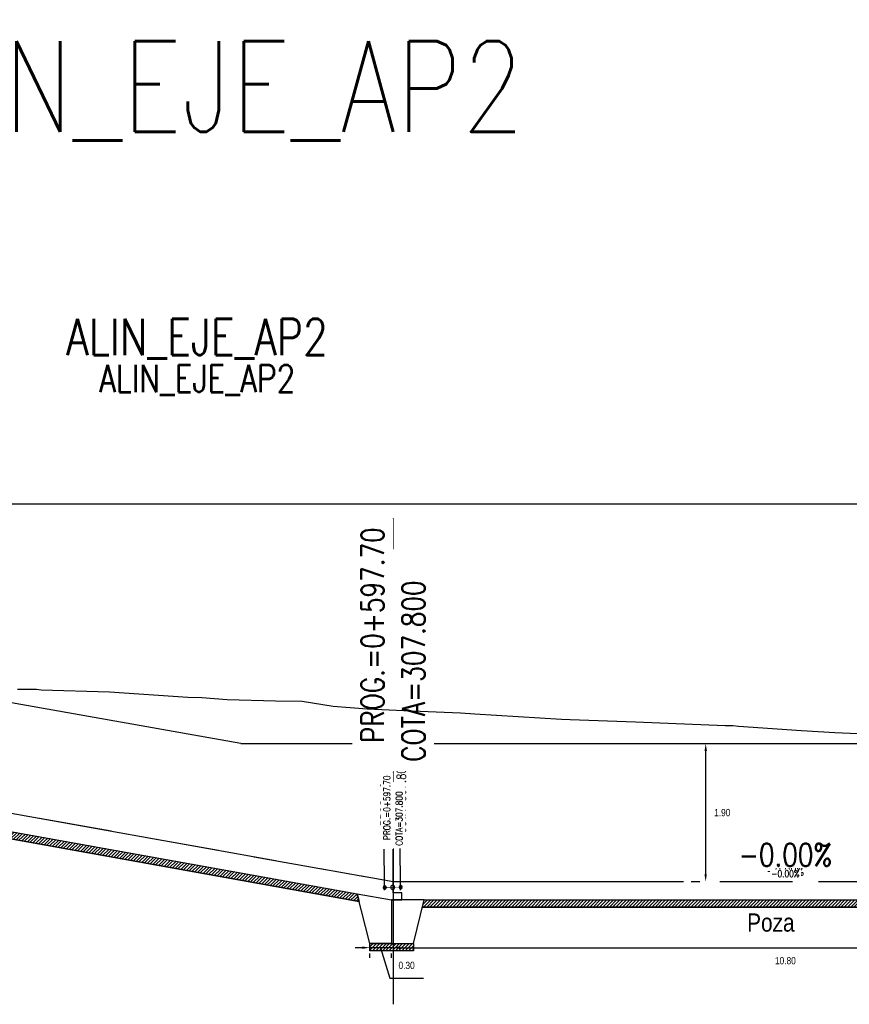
# Model space of a CAD drawing. Header units: metres. Extents: x 719936 to 720643, y 9143565 to 9144018.
# Tile 39 of 56: x 720518 to 720529, y 9143950 to 9143963. Entities that reach past the tile are written whole.
import ezdxf

# ---------------------------------------------------------------- set-up
doc = ezdxf.new("R2010")
doc.units = ezdxf.units.M
for name, pattern in [('CENTER', [2, 1.25, -0.25, 0.25, -0.25]), ('CENTER2', [1.125, 0.75, -0.125, 0.125, -0.125]), ('DASHED', [0.75, 0.5, -0.25]), ('DASHED2', [0.375, 0.25, -0.125])]:
    doc.linetypes.add(name, pattern=pattern)
for name, color, linetype in [('-01-C-DESCOLMA', 5, 'CENTER2'), ('01_CIVI_322_PF_GRID', 8, 'Continuous'), ('AecObjExplode_PLANTA RAPIDA_Vport_1ECE', 7, 'Continuous'), ('AecObjExplode_PLANTA RAPIDA_Vport_1ED3', 7, 'Continuous'), ('AecObjExplode_PLANTA RAPIDA_Vport_1ED7', 7, 'Continuous'), ('AecObjExplode_PLANTA RAPIDA_Vport_220C', 7, 'Continuous'), ('AecObjExplode_PLANTA RAPIDA_Vport_22C7', 7, 'Continuous'), ('AecObjExplode_PLANTA RAPIDA_Vport_22CB', 7, 'Continuous'), ('AecObjExplode_PLANTA RAPIDA_Vport_22E2', 7, 'Continuous'), ('AecObjExplode_PLANTA RAPIDA_Vport_22EB', 7, 'Continuous'), ('AecObjExplode_PLANTA RAPIDA_Vport_2460', 7, 'Continuous'), ('AecObjExplode_PLANTA RAPIDA_Vport_2496', 7, 'Continuous'), ('AIR.A3-TN', 32, 'Continuous'), ('AIR.A3_NOTAS', 7, 'Continuous'), ('AIR_NOTAS A-3', 7, 'Continuous'), ('C-ALIG', 5, 'CENTER'), ('C-Borde de Camino', 2, 'Continuous'), ('Layer1 (.05)', 8, 'Continuous'), ('LNII-TP-TEXTO', 1, 'Continuous')]:
    doc.layers.add(name, color=color, linetype=linetype)
doc.layers.add('COTAS-01', color=1, linetype='Continuous', lineweight=30)
doc.styles.add('AIR-Simplex.(0.80)', font='simplex.shx', dxfattribs={"width": 0.8})
doc.styles.add('Arial Narrow', font='ARIALN.TTF')
doc.styles.add('R80-50', font='romans.shx', dxfattribs={"width": 0.8, "height": 0.3})
doc.dimstyles.new('1-50', dxfattribs={"dimtxt": 0.3, "dimasz": 0.06, "dimexe": 0.08, "dimexo": 0.2, "dimgap": 0.05, "dimtad": 2, "dimtih": 1, "dimtoh": 1, "dimzin": 4, "dimdsep": 46, "dimtxsty": 'R80-50', "dimblk1": 'TICK2', "dimblk2": 'TICK2', "dimsah": 1, "dimcen": 0.09, "dimclrd": 1, "dimclre": 1, "dimclrt": 7, "dimadec": 0, "dimazin": 0, "dimtfac": 1, "dimtmove": 0, "dimatfit": 3, "dimldrblk": 'TICK2', "dimfxl": 1, "dimtolj": 1, "dimtzin": 0, "dimarcsym": 0})

# ---------------------------------------------------------------- blocks, each defined once
blk = doc.blocks.new('water stop')
at = {"layer": 'Layer1 (.05)'}
h = blk.add_hatch(color=256, dxfattribs=at)
h.dxf.hatch_style = 1
edge = h.paths.add_edge_path()
edge.add_arc((720675.2, 9143996.886), 0.0221, 176.5714, 536.5714, ccw=False)
h = blk.add_hatch(dxfattribs=at)
h.set_pattern_fill('AR-BRSTD', color=256, scale=0.013033)
h.set_pattern_definition([(0, (-322910.8009, -4097122.9582), (0, 0.88285196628), []), (90, (-322910.8009, -4097122.9582), (-1.32411243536, 0.88285196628), [0.88285196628, -0.88285196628])])
edge = h.paths.add_edge_path()
edge.add_arc((720675.31, 9143996.886), 0.0283, 176.5714, 536.5714, ccw=False)
h = blk.add_hatch(color=256, dxfattribs=at)
h.dxf.hatch_style = 1
edge = h.paths.add_edge_path()
edge.add_arc((720675.42, 9143996.886), 0.0221, 176.5714, 536.5714, ccw=False)
at = {"layer": 'LNII-TP-TEXTO'}
h = blk.add_hatch(dxfattribs=at)
h.set_pattern_fill('AR-BRSTD', color=1, scale=0.013033)
h.set_pattern_definition([(0, (-322910.9113, -4097122.9582), (0, 0.88285196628), []), (90, (-322910.9113, -4097122.9582), (-1.32411243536, 0.88285196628), [0.88285196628, -0.88285196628])])
edge = h.paths.add_edge_path()
edge.add_arc((720675.2, 9143996.886), 0.0221, 176.5714, 536.5714, ccw=False)
h = blk.add_hatch(dxfattribs=at)
h.set_pattern_fill('AR-BRSTD', color=1, scale=0.009)
h.set_pattern_definition([(0, (0.0762, 0), (0, 0.6096762), []), (90, (0.0762, 0), (-0.9144, 0.6096762), [0.6096762, -0.6096762])])
edge = h.paths.add_edge_path()
edge.add_arc((720675.42, 9143996.886), 0.0221, 176.5714, 536.5714, ccw=False)
at = {"layer": 'Layer1 (.05)', "const_width": 0.00724, "flags": 128}
blk.add_lwpolyline([(720675.2, 9143996.886), (720675.42, 9143996.886)], dxfattribs=at)
at = {"layer": 'Layer1 (.05)'}
for centre, radius in [((720675.2, 9143996.886), 0.0221), ((720675.31, 9143996.886), 0.0283), ((720675.42, 9143996.886), 0.0221)]:
    blk.add_circle(centre, radius, dxfattribs=at)
blk = doc.blocks.new('*D47')
at = {"color": 1, "lineweight": -2, "transparency": 16777216}
for p, q in [((720527.045, 9143953.383), (720527.165, 9143953.383)), ((720527.244, 9143951.583), (720527.245, 9143953.283)), ((720527.044, 9143951.483), (720527.164, 9143951.483))]:
    blk.add_line(p, q, dxfattribs=at)
at = {"color": 1, "transparency": 16777216}
for points in [[(720527.228, 9143953.283), (720527.261, 9143953.283), (720527.245, 9143953.383)], [(720527.227, 9143951.583), (720527.26, 9143951.583), (720527.244, 9143951.483)]]:
    blk.add_solid(points, dxfattribs=at)
at = {"layer": 'Defpoints', "color": 0, "transparency": 16777216}
for p in [(720527.245, 9143953.383), (720527.245, 9143953.383), (720527.244, 9143951.483)]:
    blk.add_point(p, dxfattribs=at)
at = {"color": 7, "transparency": 16777216, "insert": (720527.472, 9143952.433), "char_height": 0.1, "attachment_point": 5, "style": 'Arial Narrow'}
blk.add_mtext('\\A1;1.90', dxfattribs=at)
blk = doc.blocks.new('TICK2')
at = {"layer": 'COTAS-01', "ltscale": 0.5}
blk.add_line((-1.25, 0), (1.25, 0), dxfattribs=at)
blk.add_circle((0, 0), 0.5, dxfattribs=at)
blk = doc.blocks.new('*D49')
at = {"color": 1, "lineweight": -2, "transparency": 16777216}
for p, q in [((720522.941, 9143951.283), (720522.941, 9143950.491)), ((720533.741, 9143951.283), (720533.741, 9143950.491)), ((720523.041, 9143950.571), (720533.641, 9143950.571))]:
    blk.add_line(p, q, dxfattribs=at)
at = {"color": 1, "transparency": 16777216}
for points in [[(720523.041, 9143950.588), (720523.041, 9143950.555), (720522.941, 9143950.571)], [(720533.641, 9143950.588), (720533.641, 9143950.555), (720533.741, 9143950.571)]]:
    blk.add_solid(points, dxfattribs=at)
at = {"layer": 'Defpoints', "color": 0, "transparency": 16777216}
for p in [(720522.941, 9143951.483), (720533.741, 9143951.483), (720533.741, 9143950.571)]:
    blk.add_point(p, dxfattribs=at)
at = {"color": 7, "transparency": 16777216, "insert": (720528.341, 9143950.395), "char_height": 0.1, "attachment_point": 5, "style": 'Arial Narrow'}
blk.add_mtext('\\A1;10.80', dxfattribs=at)
blk = doc.blocks.new('*D57')
at = {"color": 1, "lineweight": -2, "transparency": 16777216}
for p, q in [((720522.52, 9143950.574), (720522.42, 9143950.574)), ((720522.92, 9143950.574), (720522.62, 9143950.574)), ((720522.92, 9143950.574), (720522.62, 9143950.574)), ((720522.77, 9143950.574), (720522.896, 9143950.154)), ((720523.02, 9143950.574), (720523.12, 9143950.574)), ((720522.62, 9143950.433), (720522.62, 9143950.494)), ((720522.92, 9143950.433), (720522.92, 9143950.494)), ((720522.896, 9143950.154), (720523.359, 9143950.154))]:
    blk.add_line(p, q, dxfattribs=at)
at = {"color": 1, "transparency": 16777216}
for points in [[(720522.52, 9143950.591), (720522.52, 9143950.558), (720522.62, 9143950.574)], [(720523.02, 9143950.591), (720523.02, 9143950.558), (720522.92, 9143950.574)]]:
    blk.add_solid(points, dxfattribs=at)
at = {"layer": 'Defpoints', "color": 0, "transparency": 16777216}
for p in [(720522.62, 9143950.633), (720522.62, 9143950.574), (720522.92, 9143950.633)]:
    blk.add_point(p, dxfattribs=at)
at = {"color": 7, "transparency": 16777216, "insert": (720523.127, 9143950.33), "char_height": 0.1, "attachment_point": 5, "style": 'Arial Narrow'}
blk.add_mtext('\\A1;0.30', dxfattribs=at)
blk = doc.blocks.new('AecObjExplode_PLANTA RAPIDA_Vport_1ECE')
at = {"layer": '-01-C-DESCOLMA', "color": 5, "linetype": 'CENTER2', "lineweight": 30, "ltscale": 5, "flags": 128}
blk.add_lwpolyline([(720495.244, 9143953.852), (720505.244, 9143953.707), (720510.694, 9143953.683), (720522.941, 9143951.483), (720533.741, 9143951.483), (720535.244, 9143952.483), (720540.244, 9143952.432), (720543.244, 9143952.333)], dxfattribs=at)
at = {"layer": '01_CIVI_322_PF_GRID', "color": 7, "linetype": 'Continuous', "lineweight": -3}
blk.add_line((720495.244, 9143956.683), (720545.244, 9143956.683), dxfattribs=at)
at = {"layer": 'AIR.A3-TN', "color": 32, "linetype": 'Continuous', "lineweight": -3, "ltscale": 5, "flags": 128}
blk.add_lwpolyline([(720517.772, 9143954.134), (720517.987, 9143954.131), (720518.034, 9143954.133), (720518.098, 9143954.122), (720519.037, 9143954.096), (720520.118, 9143954.024), (720520.31, 9143954.016), (720520.659, 9143953.989), (720521.323, 9143953.972), (720521.69, 9143953.965), (720522.115, 9143953.898), (720522.585, 9143953.86), (720523.089, 9143953.839), (720523.869, 9143953.806), (720524.066, 9143953.792), (720525.26, 9143953.721), (720525.38, 9143953.715), (720526.277, 9143953.68), (720527.514, 9143953.632), (720527.618, 9143953.63), (720527.694, 9143953.621), (720528.562, 9143953.562), (720529.02, 9143953.534), (720529.656, 9143953.506)], dxfattribs=at)
at = {"layer": 'AIR_NOTAS A-3', "color": 7, "linetype": 'Continuous', "lineweight": -3}
blk.add_line((720522.941, 9143951.483), (720522.941, 9143956.483), dxfattribs=at)
at = {"layer": 'Defpoints', "color": 7, "linetype": 'Continuous', "lineweight": -3, "insert": (720520.244, 9143961.683), "char_height": 1.25, "attachment_point": 8, "style": 'AIR-Simplex.(0.80)'}
blk.add_mtext('ALIN_EJE_AP2', dxfattribs=at)
at = {"layer": 'AIR.A3_NOTAS', "color": 7, "linetype": 'Continuous', "lineweight": -3, "insert": (720528.341, 9143951.695), "char_height": 0.3125, "width": 1.37071, "attachment_point": 8, "rotation": 359.9999, "style": 'AIR-Simplex.(0.80)', "bg_fill": 3, "box_fill_scale": 1.08, "bg_fill_color": 256, "bg_fill_true_color": 13158600, "bg_fill_transparency": 0}
blk.add_mtext('-0.00%', dxfattribs=at)
at = {"layer": 'AIR_NOTAS A-3', "color": 7, "linetype": 'Continuous', "lineweight": -3, "char_height": 0.3125, "rotation": 90, "style": 'AIR-Simplex.(0.80)', "bg_fill": 3, "box_fill_scale": 1.4, "bg_fill_color": 256, "bg_fill_true_color": 13158600, "bg_fill_transparency": 0}
for s, insert, width, attachment_point in [('PROG.=0+597.70', (720522.816, 9143956.358), 3.25845, 9), ('COTA=307.800', (720523.066, 9143953.131), 2.80155, 1)]:
    blk.add_mtext(s, dxfattribs=dict(at, insert=insert, width=width, attachment_point=attachment_point))
blk = doc.blocks.new('AecObjExplode_PLANTA RAPIDA_Vport_1ED3')
at = {"layer": '-01-C-DESCOLMA', "color": 5, "linetype": 'CENTER2', "lineweight": 30, "ltscale": 5, "flags": 128}
blk.add_lwpolyline([(720495.244, 9143953.852), (720505.244, 9143953.707), (720510.694, 9143953.683), (720522.941, 9143951.483), (720533.741, 9143951.483), (720535.244, 9143952.483), (720540.244, 9143952.432), (720543.244, 9143952.333)], dxfattribs=at)
at = {"layer": '01_CIVI_322_PF_GRID', "color": 7, "linetype": 'Continuous', "lineweight": -3}
blk.add_line((720495.244, 9143956.683), (720545.244, 9143956.683), dxfattribs=at)
at = {"layer": 'AIR.A3-TN', "color": 32, "linetype": 'Continuous', "lineweight": -3, "ltscale": 5, "flags": 128}
blk.add_lwpolyline([(720517.772, 9143954.134), (720517.987, 9143954.131), (720518.034, 9143954.133), (720518.098, 9143954.122), (720519.037, 9143954.096), (720520.118, 9143954.024), (720520.31, 9143954.016), (720520.659, 9143953.989), (720521.323, 9143953.972), (720521.69, 9143953.965), (720522.115, 9143953.898), (720522.585, 9143953.86), (720523.089, 9143953.839), (720523.869, 9143953.806), (720524.066, 9143953.792), (720525.26, 9143953.721), (720525.38, 9143953.715), (720526.277, 9143953.68), (720527.514, 9143953.632), (720527.618, 9143953.63), (720527.694, 9143953.621), (720528.562, 9143953.562), (720529.02, 9143953.534), (720529.656, 9143953.506)], dxfattribs=at)
at = {"layer": 'AIR_NOTAS A-3', "color": 7, "linetype": 'Continuous', "lineweight": -3}
blk.add_line((720522.941, 9143951.483), (720522.941, 9143953.483), dxfattribs=at)
at = {"layer": 'Defpoints', "color": 7, "linetype": 'Continuous', "lineweight": -3, "insert": (720520.244, 9143958.683), "char_height": 0.5, "attachment_point": 8, "style": 'AIR-Simplex.(0.80)'}
blk.add_mtext('ALIN_EJE_AP2', dxfattribs=at)
at = {"layer": 'AIR.A3_NOTAS', "color": 7, "linetype": 'Continuous', "lineweight": -3, "insert": (720528.341, 9143951.568), "char_height": 0.125, "width": 0.54829, "attachment_point": 8, "rotation": 359.9999, "style": 'AIR-Simplex.(0.80)', "bg_fill": 3, "box_fill_scale": 1.08, "bg_fill_color": 256, "bg_fill_true_color": 13158600, "bg_fill_transparency": 0}
blk.add_mtext('-0.00%', dxfattribs=at)
at = {"layer": 'AIR_NOTAS A-3', "color": 7, "linetype": 'Continuous', "lineweight": -3, "char_height": 0.125, "rotation": 90, "style": 'AIR-Simplex.(0.80)', "bg_fill": 3, "box_fill_scale": 1.4, "bg_fill_color": 256, "bg_fill_true_color": 13158600, "bg_fill_transparency": 0}
for s, insert, width, attachment_point in [('PROG.=0+597.70', (720522.891, 9143953.433), 1.30338, 9), ('COTA=307.800', (720522.991, 9143952.142), 1.12062, 1)]:
    blk.add_mtext(s, dxfattribs=dict(at, insert=insert, width=width, attachment_point=attachment_point))
blk = doc.blocks.new('AecObjExplode_PLANTA RAPIDA_Vport_1ED7')
at = {"layer": '-01-C-DESCOLMA', "color": 5, "linetype": 'CENTER2', "lineweight": 30, "ltscale": 5, "flags": 128}
blk.add_lwpolyline([(720495.244, 9143953.852), (720505.244, 9143953.707), (720510.694, 9143953.683), (720522.941, 9143951.483), (720533.741, 9143951.483), (720535.244, 9143952.483), (720540.244, 9143952.432), (720543.244, 9143952.333)], dxfattribs=at)
at = {"layer": '01_CIVI_322_PF_GRID', "color": 7, "linetype": 'Continuous', "lineweight": -3}
blk.add_line((720495.244, 9143956.683), (720545.244, 9143956.683), dxfattribs=at)
at = {"layer": 'AIR.A3-TN', "color": 32, "linetype": 'Continuous', "lineweight": -3, "ltscale": 5, "flags": 128}
blk.add_lwpolyline([(720517.772, 9143954.134), (720517.987, 9143954.131), (720518.034, 9143954.133), (720518.098, 9143954.122), (720519.037, 9143954.096), (720520.118, 9143954.024), (720520.31, 9143954.016), (720520.659, 9143953.989), (720521.323, 9143953.972), (720521.69, 9143953.965), (720522.115, 9143953.898), (720522.585, 9143953.86), (720523.089, 9143953.839), (720523.869, 9143953.806), (720524.066, 9143953.792), (720525.26, 9143953.721), (720525.38, 9143953.715), (720526.277, 9143953.68), (720527.514, 9143953.632), (720527.618, 9143953.63), (720527.694, 9143953.621), (720528.562, 9143953.562), (720529.02, 9143953.534), (720529.656, 9143953.506)], dxfattribs=at)
at = {"layer": 'AIR_NOTAS A-3', "color": 7, "linetype": 'Continuous', "lineweight": -3}
blk.add_line((720522.941, 9143951.483), (720522.941, 9143953.483), dxfattribs=at)
at = {"layer": 'Defpoints', "color": 7, "linetype": 'Continuous', "lineweight": -3, "insert": (720520.244, 9143958.683), "char_height": 0.5, "attachment_point": 8, "style": 'AIR-Simplex.(0.80)'}
blk.add_mtext('ALIN_EJE_AP2', dxfattribs=at)
at = {"layer": 'AIR.A3_NOTAS', "color": 7, "linetype": 'Continuous', "lineweight": -3, "insert": (720528.341, 9143951.568), "char_height": 0.125, "width": 0.54829, "attachment_point": 8, "rotation": 359.9999, "style": 'AIR-Simplex.(0.80)', "bg_fill": 3, "box_fill_scale": 1.08, "bg_fill_color": 256, "bg_fill_true_color": 13158600, "bg_fill_transparency": 0}
blk.add_mtext('-0.00%', dxfattribs=at)
at = {"layer": 'AIR_NOTAS A-3', "color": 7, "linetype": 'Continuous', "lineweight": -3, "char_height": 0.125, "rotation": 90, "style": 'AIR-Simplex.(0.80)', "bg_fill": 3, "box_fill_scale": 1.4, "bg_fill_color": 256, "bg_fill_true_color": 13158600, "bg_fill_transparency": 0}
for s, insert, width, attachment_point in [('PROG.=0+597.70', (720522.891, 9143953.433), 1.30338, 9), ('COTA=307.800', (720522.991, 9143952.142), 1.12062, 1)]:
    blk.add_mtext(s, dxfattribs=dict(at, insert=insert, width=width, attachment_point=attachment_point))
blk = doc.blocks.new('AecObjExplode_PLANTA RAPIDA_Vport_220C')
at = {"layer": '-01-C-DESCOLMA', "color": 5, "linetype": 'CENTER2', "lineweight": 30, "ltscale": 5, "flags": 128}
blk.add_lwpolyline([(720495.244, 9143953.852), (720505.244, 9143953.707), (720510.694, 9143953.683), (720522.941, 9143951.483), (720533.741, 9143951.483), (720535.244, 9143952.483), (720540.244, 9143952.432), (720543.244, 9143952.333)], dxfattribs=at)
at = {"layer": '01_CIVI_322_PF_GRID', "color": 7, "linetype": 'Continuous', "lineweight": -3}
blk.add_line((720495.244, 9143956.683), (720545.244, 9143956.683), dxfattribs=at)
at = {"layer": 'AIR.A3-TN', "color": 32, "linetype": 'Continuous', "lineweight": -3, "ltscale": 5, "flags": 128}
blk.add_lwpolyline([(720517.772, 9143954.134), (720517.987, 9143954.131), (720518.034, 9143954.133), (720518.098, 9143954.122), (720519.037, 9143954.096), (720520.118, 9143954.024), (720520.31, 9143954.016), (720520.659, 9143953.989), (720521.323, 9143953.972), (720521.69, 9143953.965), (720522.115, 9143953.898), (720522.585, 9143953.86), (720523.089, 9143953.839), (720523.869, 9143953.806), (720524.066, 9143953.792), (720525.26, 9143953.721), (720525.38, 9143953.715), (720526.277, 9143953.68), (720527.514, 9143953.632), (720527.618, 9143953.63), (720527.694, 9143953.621), (720528.562, 9143953.562), (720529.02, 9143953.534), (720529.656, 9143953.506)], dxfattribs=at)
at = {"layer": 'AIR_NOTAS A-3', "color": 7, "linetype": 'Continuous', "lineweight": -3}
blk.add_line((720522.941, 9143951.483), (720522.941, 9143956.483), dxfattribs=at)
at = {"layer": 'Defpoints', "color": 7, "linetype": 'Continuous', "lineweight": -3, "insert": (720520.244, 9143961.683), "char_height": 1.25, "attachment_point": 8, "style": 'AIR-Simplex.(0.80)'}
blk.add_mtext('ALIN_EJE_AP2', dxfattribs=at)
at = {"layer": 'AIR.A3_NOTAS', "color": 7, "linetype": 'Continuous', "lineweight": -3, "insert": (720528.341, 9143951.695), "char_height": 0.3125, "width": 1.37071, "attachment_point": 8, "rotation": 359.9999, "style": 'AIR-Simplex.(0.80)', "bg_fill": 3, "box_fill_scale": 1.08, "bg_fill_color": 256, "bg_fill_true_color": 13158600, "bg_fill_transparency": 0}
blk.add_mtext('-0.00%', dxfattribs=at)
at = {"layer": 'AIR_NOTAS A-3', "color": 7, "linetype": 'Continuous', "lineweight": -3, "char_height": 0.3125, "rotation": 90, "style": 'AIR-Simplex.(0.80)', "bg_fill": 3, "box_fill_scale": 1.4, "bg_fill_color": 256, "bg_fill_true_color": 13158600, "bg_fill_transparency": 0}
for s, insert, width, attachment_point in [('PROG.=0+597.70', (720522.816, 9143956.358), 3.25845, 9), ('COTA=307.800', (720523.066, 9143953.131), 2.80155, 1)]:
    blk.add_mtext(s, dxfattribs=dict(at, insert=insert, width=width, attachment_point=attachment_point))
blk = doc.blocks.new('AecObjExplode_PLANTA RAPIDA_Vport_22C7')
at = {"layer": '-01-C-DESCOLMA', "color": 5, "linetype": 'CENTER2', "lineweight": 30, "ltscale": 5, "flags": 128}
blk.add_lwpolyline([(720495.244, 9143953.852), (720505.244, 9143953.707), (720510.694, 9143953.683), (720522.941, 9143951.483), (720533.741, 9143951.483), (720535.244, 9143952.483), (720540.244, 9143952.432), (720543.244, 9143952.333)], dxfattribs=at)
at = {"layer": '01_CIVI_322_PF_GRID', "color": 7, "linetype": 'Continuous', "lineweight": -3}
blk.add_line((720495.244, 9143956.683), (720545.244, 9143956.683), dxfattribs=at)
at = {"layer": 'AIR.A3-TN', "color": 32, "linetype": 'Continuous', "lineweight": -3, "ltscale": 5, "flags": 128}
blk.add_lwpolyline([(720517.772, 9143954.134), (720517.987, 9143954.131), (720518.034, 9143954.133), (720518.098, 9143954.122), (720519.037, 9143954.096), (720520.118, 9143954.024), (720520.31, 9143954.016), (720520.659, 9143953.989), (720521.323, 9143953.972), (720521.69, 9143953.965), (720522.115, 9143953.898), (720522.585, 9143953.86), (720523.089, 9143953.839), (720523.869, 9143953.806), (720524.066, 9143953.792), (720525.26, 9143953.721), (720525.38, 9143953.715), (720526.277, 9143953.68), (720527.514, 9143953.632), (720527.618, 9143953.63), (720527.694, 9143953.621), (720528.562, 9143953.562), (720529.02, 9143953.534), (720529.656, 9143953.506)], dxfattribs=at)
at = {"layer": 'AIR_NOTAS A-3', "color": 7, "linetype": 'Continuous', "lineweight": -3}
blk.add_line((720522.941, 9143951.483), (720522.941, 9143952.983), dxfattribs=at)
at = {"layer": 'Defpoints', "color": 7, "linetype": 'Continuous', "lineweight": -3, "insert": (720520.244, 9143958.183), "char_height": 0.375, "attachment_point": 8, "style": 'AIR-Simplex.(0.80)'}
blk.add_mtext('ALIN_EJE_AP2', dxfattribs=at)
at = {"layer": 'AIR.A3_NOTAS', "color": 7, "linetype": 'Continuous', "lineweight": -3, "insert": (720528.341, 9143951.546), "char_height": 0.0938, "width": 0.41121, "attachment_point": 8, "rotation": 359.9999, "style": 'AIR-Simplex.(0.80)', "bg_fill": 3, "box_fill_scale": 1.08, "bg_fill_color": 256, "bg_fill_true_color": 13158600, "bg_fill_transparency": 0}
blk.add_mtext('-0.00%', dxfattribs=at)
at = {"layer": 'AIR_NOTAS A-3', "color": 7, "linetype": 'Continuous', "lineweight": -3, "char_height": 0.09375, "rotation": 90, "style": 'AIR-Simplex.(0.80)', "bg_fill": 3, "box_fill_scale": 1.4, "bg_fill_color": 256, "bg_fill_true_color": 13158600, "bg_fill_transparency": 0}
for s, insert, width, attachment_point in [('PROG.=0+597.70', (720522.903, 9143952.945), 0.97754, 9), ('COTA=307.800', (720522.978, 9143951.977), 0.84046, 1)]:
    blk.add_mtext(s, dxfattribs=dict(at, insert=insert, width=width, attachment_point=attachment_point))
blk = doc.blocks.new('AecObjExplode_PLANTA RAPIDA_Vport_22CB')
at = {"layer": '-01-C-DESCOLMA', "color": 5, "linetype": 'CENTER2', "lineweight": 30, "ltscale": 5, "flags": 128}
blk.add_lwpolyline([(720495.244, 9143953.852), (720505.244, 9143953.707), (720510.694, 9143953.683), (720522.941, 9143951.483), (720533.741, 9143951.483), (720535.244, 9143952.483), (720540.244, 9143952.432), (720543.244, 9143952.333)], dxfattribs=at)
at = {"layer": '01_CIVI_322_PF_GRID', "color": 7, "linetype": 'Continuous', "lineweight": -3}
blk.add_line((720495.244, 9143956.683), (720545.244, 9143956.683), dxfattribs=at)
at = {"layer": 'AIR.A3-TN', "color": 32, "linetype": 'Continuous', "lineweight": -3, "ltscale": 5, "flags": 128}
blk.add_lwpolyline([(720517.772, 9143954.134), (720517.987, 9143954.131), (720518.034, 9143954.133), (720518.098, 9143954.122), (720519.037, 9143954.096), (720520.118, 9143954.024), (720520.31, 9143954.016), (720520.659, 9143953.989), (720521.323, 9143953.972), (720521.69, 9143953.965), (720522.115, 9143953.898), (720522.585, 9143953.86), (720523.089, 9143953.839), (720523.869, 9143953.806), (720524.066, 9143953.792), (720525.26, 9143953.721), (720525.38, 9143953.715), (720526.277, 9143953.68), (720527.514, 9143953.632), (720527.618, 9143953.63), (720527.694, 9143953.621), (720528.562, 9143953.562), (720529.02, 9143953.534), (720529.656, 9143953.506)], dxfattribs=at)
at = {"layer": 'AIR_NOTAS A-3', "color": 7, "linetype": 'Continuous', "lineweight": -3}
blk.add_line((720522.941, 9143951.483), (720522.941, 9143952.983), dxfattribs=at)
at = {"layer": 'Defpoints', "color": 7, "linetype": 'Continuous', "lineweight": -3, "insert": (720520.244, 9143958.183), "char_height": 0.375, "attachment_point": 8, "style": 'AIR-Simplex.(0.80)'}
blk.add_mtext('ALIN_EJE_AP2', dxfattribs=at)
at = {"layer": 'AIR.A3_NOTAS', "color": 7, "linetype": 'Continuous', "lineweight": -3, "insert": (720528.341, 9143951.546), "char_height": 0.0938, "width": 0.41121, "attachment_point": 8, "rotation": 359.9999, "style": 'AIR-Simplex.(0.80)', "bg_fill": 3, "box_fill_scale": 1.08, "bg_fill_color": 256, "bg_fill_true_color": 13158600, "bg_fill_transparency": 0}
blk.add_mtext('-0.00%', dxfattribs=at)
at = {"layer": 'AIR_NOTAS A-3', "color": 7, "linetype": 'Continuous', "lineweight": -3, "char_height": 0.09375, "rotation": 90, "style": 'AIR-Simplex.(0.80)', "bg_fill": 3, "box_fill_scale": 1.4, "bg_fill_color": 256, "bg_fill_true_color": 13158600, "bg_fill_transparency": 0}
for s, insert, width, attachment_point in [('PROG.=0+597.70', (720522.903, 9143952.945), 0.97754, 9), ('COTA=307.800', (720522.978, 9143951.977), 0.84046, 1)]:
    blk.add_mtext(s, dxfattribs=dict(at, insert=insert, width=width, attachment_point=attachment_point))
blk = doc.blocks.new('AecObjExplode_PLANTA RAPIDA_Vport_22E2')
at = {"layer": '-01-C-DESCOLMA', "color": 5, "linetype": 'CENTER2', "lineweight": 30, "ltscale": 5, "flags": 128}
blk.add_lwpolyline([(720495.244, 9143953.852), (720505.244, 9143953.707), (720510.694, 9143953.683), (720522.941, 9143951.483), (720533.741, 9143951.483), (720535.244, 9143952.483), (720540.244, 9143952.432), (720543.244, 9143952.333)], dxfattribs=at)
at = {"layer": '01_CIVI_322_PF_GRID', "color": 7, "linetype": 'Continuous', "lineweight": -3}
blk.add_line((720495.244, 9143956.683), (720545.244, 9143956.683), dxfattribs=at)
at = {"layer": 'AIR.A3-TN', "color": 32, "linetype": 'Continuous', "lineweight": -3, "ltscale": 5, "flags": 128}
blk.add_lwpolyline([(720517.772, 9143954.134), (720517.987, 9143954.131), (720518.034, 9143954.133), (720518.098, 9143954.122), (720519.037, 9143954.096), (720520.118, 9143954.024), (720520.31, 9143954.016), (720520.659, 9143953.989), (720521.323, 9143953.972), (720521.69, 9143953.965), (720522.115, 9143953.898), (720522.585, 9143953.86), (720523.089, 9143953.839), (720523.869, 9143953.806), (720524.066, 9143953.792), (720525.26, 9143953.721), (720525.38, 9143953.715), (720526.277, 9143953.68), (720527.514, 9143953.632), (720527.618, 9143953.63), (720527.694, 9143953.621), (720528.562, 9143953.562), (720529.02, 9143953.534), (720529.656, 9143953.506)], dxfattribs=at)
at = {"layer": 'AIR_NOTAS A-3', "color": 7, "linetype": 'Continuous', "lineweight": -3}
blk.add_line((720522.941, 9143951.483), (720522.941, 9143952.983), dxfattribs=at)
at = {"layer": 'Defpoints', "color": 7, "linetype": 'Continuous', "lineweight": -3, "insert": (720520.244, 9143958.183), "char_height": 0.375, "attachment_point": 8, "style": 'AIR-Simplex.(0.80)'}
blk.add_mtext('ALIN_EJE_AP2', dxfattribs=at)
at = {"layer": 'AIR.A3_NOTAS', "color": 7, "linetype": 'Continuous', "lineweight": -3, "insert": (720528.341, 9143951.546), "char_height": 0.0938, "width": 0.41121, "attachment_point": 8, "rotation": 359.9999, "style": 'AIR-Simplex.(0.80)', "bg_fill": 3, "box_fill_scale": 1.08, "bg_fill_color": 256, "bg_fill_true_color": 13158600, "bg_fill_transparency": 0}
blk.add_mtext('-0.00%', dxfattribs=at)
at = {"layer": 'AIR_NOTAS A-3', "color": 7, "linetype": 'Continuous', "lineweight": -3, "char_height": 0.09375, "rotation": 90, "style": 'AIR-Simplex.(0.80)', "bg_fill": 3, "box_fill_scale": 1.4, "bg_fill_color": 256, "bg_fill_true_color": 13158600, "bg_fill_transparency": 0}
for s, insert, width, attachment_point in [('PROG.=0+597.70', (720522.903, 9143952.945), 0.97754, 9), ('COTA=307.800', (720522.978, 9143951.977), 0.84046, 1)]:
    blk.add_mtext(s, dxfattribs=dict(at, insert=insert, width=width, attachment_point=attachment_point))
blk = doc.blocks.new('AecObjExplode_PLANTA RAPIDA_Vport_22EB')
at = {"layer": '-01-C-DESCOLMA', "color": 5, "linetype": 'CENTER2', "lineweight": 30, "ltscale": 5, "flags": 128}
blk.add_lwpolyline([(720495.244, 9143953.852), (720505.244, 9143953.707), (720510.694, 9143953.683), (720522.941, 9143951.483), (720533.741, 9143951.483), (720535.244, 9143952.483), (720540.244, 9143952.432), (720543.244, 9143952.333)], dxfattribs=at)
at = {"layer": '01_CIVI_322_PF_GRID', "color": 7, "linetype": 'Continuous', "lineweight": -3}
blk.add_line((720495.244, 9143956.683), (720545.244, 9143956.683), dxfattribs=at)
at = {"layer": 'AIR.A3-TN', "color": 32, "linetype": 'Continuous', "lineweight": -3, "ltscale": 5, "flags": 128}
blk.add_lwpolyline([(720517.772, 9143954.134), (720517.987, 9143954.131), (720518.034, 9143954.133), (720518.098, 9143954.122), (720519.037, 9143954.096), (720520.118, 9143954.024), (720520.31, 9143954.016), (720520.659, 9143953.989), (720521.323, 9143953.972), (720521.69, 9143953.965), (720522.115, 9143953.898), (720522.585, 9143953.86), (720523.089, 9143953.839), (720523.869, 9143953.806), (720524.066, 9143953.792), (720525.26, 9143953.721), (720525.38, 9143953.715), (720526.277, 9143953.68), (720527.514, 9143953.632), (720527.618, 9143953.63), (720527.694, 9143953.621), (720528.562, 9143953.562), (720529.02, 9143953.534), (720529.656, 9143953.506)], dxfattribs=at)
at = {"layer": 'AIR_NOTAS A-3', "color": 7, "linetype": 'Continuous', "lineweight": -3}
blk.add_line((720522.941, 9143951.483), (720522.941, 9143952.983), dxfattribs=at)
at = {"layer": 'Defpoints', "color": 7, "linetype": 'Continuous', "lineweight": -3, "insert": (720520.244, 9143958.183), "char_height": 0.375, "attachment_point": 8, "style": 'AIR-Simplex.(0.80)'}
blk.add_mtext('ALIN_EJE_AP2', dxfattribs=at)
at = {"layer": 'AIR.A3_NOTAS', "color": 7, "linetype": 'Continuous', "lineweight": -3, "insert": (720528.341, 9143951.546), "char_height": 0.0938, "width": 0.41121, "attachment_point": 8, "rotation": 359.9999, "style": 'AIR-Simplex.(0.80)', "bg_fill": 3, "box_fill_scale": 1.08, "bg_fill_color": 256, "bg_fill_true_color": 13158600, "bg_fill_transparency": 0}
blk.add_mtext('-0.00%', dxfattribs=at)
at = {"layer": 'AIR_NOTAS A-3', "color": 7, "linetype": 'Continuous', "lineweight": -3, "char_height": 0.09375, "rotation": 90, "style": 'AIR-Simplex.(0.80)', "bg_fill": 3, "box_fill_scale": 1.4, "bg_fill_color": 256, "bg_fill_true_color": 13158600, "bg_fill_transparency": 0}
for s, insert, width, attachment_point in [('PROG.=0+597.70', (720522.903, 9143952.945), 0.97754, 9), ('COTA=307.800', (720522.978, 9143951.977), 0.84046, 1)]:
    blk.add_mtext(s, dxfattribs=dict(at, insert=insert, width=width, attachment_point=attachment_point))
blk = doc.blocks.new('AecObjExplode_PLANTA RAPIDA_Vport_2460')
at = {"layer": '-01-C-DESCOLMA', "color": 5, "linetype": 'CENTER2', "lineweight": 30, "ltscale": 5, "flags": 128}
blk.add_lwpolyline([(720495.244, 9143953.852), (720505.244, 9143953.707), (720510.694, 9143953.683), (720522.941, 9143951.483), (720533.741, 9143951.483), (720535.244, 9143952.483), (720540.244, 9143952.432), (720543.244, 9143952.333)], dxfattribs=at)
at = {"layer": '01_CIVI_322_PF_GRID', "color": 7, "linetype": 'Continuous', "lineweight": -3}
blk.add_line((720495.244, 9143956.683), (720545.244, 9143956.683), dxfattribs=at)
at = {"layer": 'AIR.A3-TN', "color": 32, "linetype": 'Continuous', "lineweight": -3, "ltscale": 5, "flags": 128}
blk.add_lwpolyline([(720517.772, 9143954.134), (720517.987, 9143954.131), (720518.034, 9143954.133), (720518.098, 9143954.122), (720519.037, 9143954.096), (720520.118, 9143954.024), (720520.31, 9143954.016), (720520.659, 9143953.989), (720521.323, 9143953.972), (720521.69, 9143953.965), (720522.115, 9143953.898), (720522.585, 9143953.86), (720523.089, 9143953.839), (720523.869, 9143953.806), (720524.066, 9143953.792), (720525.26, 9143953.721), (720525.38, 9143953.715), (720526.277, 9143953.68), (720527.514, 9143953.632), (720527.618, 9143953.63), (720527.694, 9143953.621), (720528.562, 9143953.562), (720529.02, 9143953.534), (720529.656, 9143953.506)], dxfattribs=at)
at = {"layer": 'AIR_NOTAS A-3', "color": 7, "linetype": 'Continuous', "lineweight": -3}
blk.add_line((720522.941, 9143951.483), (720522.941, 9143952.983), dxfattribs=at)
at = {"layer": 'Defpoints', "color": 7, "linetype": 'Continuous', "lineweight": -3, "insert": (720520.244, 9143958.183), "char_height": 0.375, "attachment_point": 8, "style": 'AIR-Simplex.(0.80)'}
blk.add_mtext('ALIN_EJE_AP2', dxfattribs=at)
at = {"layer": 'AIR.A3_NOTAS', "color": 7, "linetype": 'Continuous', "lineweight": -3, "insert": (720528.341, 9143951.546), "char_height": 0.0937, "width": 0.41121, "attachment_point": 8, "rotation": 359.9999, "style": 'AIR-Simplex.(0.80)', "bg_fill": 3, "box_fill_scale": 1.08, "bg_fill_color": 256, "bg_fill_true_color": 13158600, "bg_fill_transparency": 0}
blk.add_mtext('-0.00%', dxfattribs=at)
at = {"layer": 'AIR_NOTAS A-3', "color": 7, "linetype": 'Continuous', "lineweight": -3, "char_height": 0.09375, "rotation": 90, "style": 'AIR-Simplex.(0.80)', "bg_fill": 3, "box_fill_scale": 1.4, "bg_fill_color": 256, "bg_fill_true_color": 13158600, "bg_fill_transparency": 0}
for s, insert, width, attachment_point in [('PROG.=0+597.70', (720522.903, 9143952.945), 0.97754, 9), ('COTA=307.800', (720522.978, 9143951.977), 0.84046, 1)]:
    blk.add_mtext(s, dxfattribs=dict(at, insert=insert, width=width, attachment_point=attachment_point))
blk = doc.blocks.new('AecObjExplode_PLANTA RAPIDA_Vport_2496')
at = {"layer": '-01-C-DESCOLMA', "color": 5, "linetype": 'CENTER2', "lineweight": 30, "ltscale": 5, "flags": 128}
blk.add_lwpolyline([(720495.244, 9143953.852), (720505.244, 9143953.707), (720510.694, 9143953.683), (720522.941, 9143951.483), (720533.741, 9143951.483), (720535.244, 9143952.483), (720540.244, 9143952.432), (720543.244, 9143952.333)], dxfattribs=at)
at = {"layer": '01_CIVI_322_PF_GRID', "color": 7, "linetype": 'Continuous', "lineweight": -3}
blk.add_line((720495.244, 9143956.683), (720545.244, 9143956.683), dxfattribs=at)
at = {"layer": 'AIR.A3-TN', "color": 32, "linetype": 'Continuous', "lineweight": -3, "ltscale": 5, "flags": 128}
blk.add_lwpolyline([(720517.772, 9143954.134), (720517.987, 9143954.131), (720518.034, 9143954.133), (720518.098, 9143954.122), (720519.037, 9143954.096), (720520.118, 9143954.024), (720520.31, 9143954.016), (720520.659, 9143953.989), (720521.323, 9143953.972), (720521.69, 9143953.965), (720522.115, 9143953.898), (720522.585, 9143953.86), (720523.089, 9143953.839), (720523.869, 9143953.806), (720524.066, 9143953.792), (720525.26, 9143953.721), (720525.38, 9143953.715), (720526.277, 9143953.68), (720527.514, 9143953.632), (720527.618, 9143953.63), (720527.694, 9143953.621), (720528.562, 9143953.562), (720529.02, 9143953.534), (720529.656, 9143953.506)], dxfattribs=at)
at = {"layer": 'AIR_NOTAS A-3', "color": 7, "linetype": 'Continuous', "lineweight": -3}
blk.add_line((720522.941, 9143951.483), (720522.941, 9143952.983), dxfattribs=at)
at = {"layer": 'Defpoints', "color": 7, "linetype": 'Continuous', "lineweight": -3, "insert": (720520.244, 9143958.183), "char_height": 0.375, "attachment_point": 8, "style": 'AIR-Simplex.(0.80)'}
blk.add_mtext('ALIN_EJE_AP2', dxfattribs=at)
at = {"layer": 'AIR.A3_NOTAS', "color": 7, "linetype": 'Continuous', "lineweight": -3, "insert": (720528.341, 9143951.546), "char_height": 0.0938, "width": 0.41121, "attachment_point": 8, "rotation": 359.9999, "style": 'AIR-Simplex.(0.80)', "bg_fill": 3, "box_fill_scale": 1.08, "bg_fill_color": 256, "bg_fill_true_color": 13158600, "bg_fill_transparency": 0}
blk.add_mtext('-0.00%', dxfattribs=at)
at = {"layer": 'AIR_NOTAS A-3', "color": 7, "linetype": 'Continuous', "lineweight": -3, "char_height": 0.09375, "rotation": 90, "style": 'AIR-Simplex.(0.80)', "bg_fill": 3, "box_fill_scale": 1.4, "bg_fill_color": 256, "bg_fill_true_color": 13158600, "bg_fill_transparency": 0}
for s, insert, width, attachment_point in [('PROG.=0+597.70', (720522.903, 9143952.945), 0.97754, 9), ('COTA=307.800', (720522.978, 9143951.977), 0.84046, 1)]:
    blk.add_mtext(s, dxfattribs=dict(at, insert=insert, width=width, attachment_point=attachment_point))

msp = doc.modelspace()

# ---------------------------------------------------------------- hatches: boundary and pattern name
at = {"layer": 'C-ALIG', "ltscale": 10, "true_color": 0xd7ebd2, "transparency": 33554534}
h = msp.add_hatch(dxfattribs=at)
h.set_pattern_fill('ANSI31', color=254, scale=0.01, angle=-0.7218)
h.set_pattern_definition([(44.27818771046, (-113592.913735, 11791.594674), (-0.02216603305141, 0.02273168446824), [])])
h.paths.add_polyline_path([(720511.075, 9143953.259), (720511.1, 9143953.356), (720522.449, 9143951.317), (720522.475, 9143951.21)])
h = msp.add_hatch(dxfattribs=at)
h.set_pattern_fill('ANSI31', color=254, scale=0.01)
h.set_pattern_definition([(45, (1517.466733, 2008.305898), (-0.02245064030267, 0.02245064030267), [])])
h.paths.add_polyline_path([(720523.345, 9143951.133), (720523.37, 9143951.233), (720533.361, 9143951.233), (720533.386, 9143951.133)])
h = msp.add_hatch(dxfattribs=at)
h.set_pattern_fill('ANSI31', color=254, scale=0.01)
h.set_pattern_definition([(45, (1529.467242, 2006.305812), (-0.02245064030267, 0.02245064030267), [])])
h.paths.add_polyline_path([(720522.62, 9143950.633), (720523.22, 9143950.633), (720523.22, 9143950.533), (720522.62, 9143950.533)])

# ---------------------------------------------------------------- linework, layer by layer
at = {"color": 6, "flags": 128}
for points in [[(720520.846, 9143953.383), (720510.694, 9143955.183), (720505.244, 9143955.207)], [(720520.846, 9143953.383), (720535.244, 9143953.383), (720540.244, 9143952.683)], [(720511.075, 9143953.259), (720522.475, 9143951.21)], [(720523.345, 9143951.133), (720533.386, 9143951.133)]]:
    msp.add_lwpolyline(points, dxfattribs=at)
at = {"flags": 128}
msp.add_lwpolyline([(720522.92, 9143951.233), (720523.06, 9143951.233), (720523.06, 9143951.328), (720522.941, 9143951.328), (720522.941, 9143951.483)], dxfattribs=at)
at = {"color": 3, "flags": 128}
for points in [[(720522.449, 9143951.317), (720522.92, 9143951.233), (720522.92, 9143950.633), (720522.62, 9143950.633)], [(720523.37, 9143951.233), (720522.92, 9143951.233), (720522.92, 9143950.633), (720523.22, 9143950.633)]]:
    msp.add_lwpolyline(points, close=True, dxfattribs=at)
at = {"layer": 'C-ALIG', "color": 8, "ltscale": 10}
for points in [[(720511.075, 9143953.259), (720511.1, 9143953.356), (720522.449, 9143951.317), (720522.475, 9143951.21), (720511.075, 9143953.259)], [(720523.345, 9143951.133), (720523.37, 9143951.233), (720533.361, 9143951.233), (720533.386, 9143951.133), (720523.345, 9143951.133)]]:
    msp.add_lwpolyline(points, dxfattribs=at)
at = {"layer": 'C-ALIG', "ltscale": 10}
msp.add_lwpolyline([(720522.941, 9143953.17), (720522.941, 9143949.795)], dxfattribs=at)
at = {"layer": 'C-ALIG', "color": 8, "ltscale": 10}
msp.add_lwpolyline([(720522.62, 9143950.633), (720523.22, 9143950.633), (720523.22, 9143950.533), (720522.62, 9143950.533)], close=True, dxfattribs=at)
at = {"layer": 'C-Borde de Camino', "color": 3, "linetype": 'DASHED', "lineweight": -3, "ltscale": 2}
msp.add_lwpolyline([(720495.244, 9143953.852), (720505.244, 9143953.707), (720510.694, 9143953.683), (720522.941, 9143951.483), (720533.741, 9143951.483), (720535.244, 9143952.483), (720540.244, 9143952.432), (720543.244, 9143952.333)], dxfattribs=at)
at = {"layer": 'LNII-TP-TEXTO', "linetype": 'DASHED2', "ltscale": 10, "flags": 128}
for points in [[(720522.821, 9143951.364), (720522.811, 9143953.383)], [(720523.042, 9143951.364), (720523.031, 9143953.383)]]:
    msp.add_lwpolyline(points, dxfattribs=at)

# ---------------------------------------------------------------- block references
at = {"layer": 'LNII-TP-TEXTO', "xscale": -1, "rotation": 1.033059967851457}
msp.add_blockref('water stop', (1605941.161, 14434.084), dxfattribs=at)

# ---------------------------------------------------------------- texts
at = {"ltscale": 10, "insert": (720527.815, 9143951.045), "char_height": 0.25, "attachment_point": 1, "style": 'Arial Narrow'}
msp.add_mtext_dynamic_manual_height_columns('Poza', width=334.29248, gutter_width=9, heights=[0], dxfattribs=at)

# ---------------------------------------------------------------- dimensions: what is measured, and where the dimension line sits
for p1, p2, distance, picture, middle in [((720527.244, 9143951.483), (720527.245, 9143953.383), 0, '*D47', (720527.472, 9143952.433)), ((720522.92, 9143950.633), (720522.62, 9143950.633), 0.058, '*D57', (720523.021, 9143950.33))]:
    dim = msp.add_aligned_dim(p1=p1, p2=p2, distance=distance, dimstyle='1-50', override={"dimtxt": 0.1, "dimasz": 0.1, "dimgap": 0.125, "dimtoh": 0, "dimzin": 0, "dimtxsty": 'Arial Narrow', "dimtmove": 1})
    dim.commit()
    dim.dimension.update_dxf_attribs({"geometry": picture, "text_midpoint": middle})
dim = msp.add_linear_dim(base=(720533.741, 9143950.571), p1=(720522.941, 9143951.483), p2=(720533.741, 9143951.483), dimstyle='1-50', override={"dimtxt": 0.1, "dimasz": 0.1, "dimgap": 0.125, "dimtoh": 0, "dimzin": 0, "dimtxsty": 'Arial Narrow', "dimtmove": 1})
dim.commit()
dim.dimension.update_dxf_attribs({"geometry": '*D49', "text_midpoint": (720528.341, 9143950.395)})

# ---------------------------------------------------------------- next in the draw order: block references
at = {"layer": 'AecObjExplode_PLANTA RAPIDA_Vport_1ECE'}
msp.add_blockref('AecObjExplode_PLANTA RAPIDA_Vport_1ECE', (0, 0), dxfattribs=at)

# ---------------------------------------------------------------- next in the draw order: block references
at = {"layer": 'AecObjExplode_PLANTA RAPIDA_Vport_1ED3'}
msp.add_blockref('AecObjExplode_PLANTA RAPIDA_Vport_1ED3', (0, 0), dxfattribs=at)

# ---------------------------------------------------------------- next in the draw order: block references
at = {"layer": 'AecObjExplode_PLANTA RAPIDA_Vport_1ED7'}
msp.add_blockref('AecObjExplode_PLANTA RAPIDA_Vport_1ED7', (0, 0), dxfattribs=at)

# ---------------------------------------------------------------- next in the draw order: block references
at = {"layer": 'AecObjExplode_PLANTA RAPIDA_Vport_220C'}
msp.add_blockref('AecObjExplode_PLANTA RAPIDA_Vport_220C', (0, 0), dxfattribs=at)

# ---------------------------------------------------------------- next in the draw order: block references
at = {"layer": 'AecObjExplode_PLANTA RAPIDA_Vport_22C7'}
msp.add_blockref('AecObjExplode_PLANTA RAPIDA_Vport_22C7', (0, 0), dxfattribs=at)

# ---------------------------------------------------------------- next in the draw order: block references
at = {"layer": 'AecObjExplode_PLANTA RAPIDA_Vport_22CB'}
msp.add_blockref('AecObjExplode_PLANTA RAPIDA_Vport_22CB', (0, 0), dxfattribs=at)

# ---------------------------------------------------------------- next in the draw order: block references
at = {"layer": 'AecObjExplode_PLANTA RAPIDA_Vport_22E2'}
msp.add_blockref('AecObjExplode_PLANTA RAPIDA_Vport_22E2', (0, 0), dxfattribs=at)

# ---------------------------------------------------------------- next in the draw order: block references
at = {"layer": 'AecObjExplode_PLANTA RAPIDA_Vport_22EB'}
msp.add_blockref('AecObjExplode_PLANTA RAPIDA_Vport_22EB', (0, 0), dxfattribs=at)

# ---------------------------------------------------------------- next in the draw order: block references
at = {"layer": 'AecObjExplode_PLANTA RAPIDA_Vport_2460'}
msp.add_blockref('AecObjExplode_PLANTA RAPIDA_Vport_2460', (0, 0), dxfattribs=at)

# ---------------------------------------------------------------- next in the draw order: block references
at = {"layer": 'AecObjExplode_PLANTA RAPIDA_Vport_2496'}
msp.add_blockref('AecObjExplode_PLANTA RAPIDA_Vport_2496', (0, 0), dxfattribs=at)

doc.saveas('drawing.dxf')
